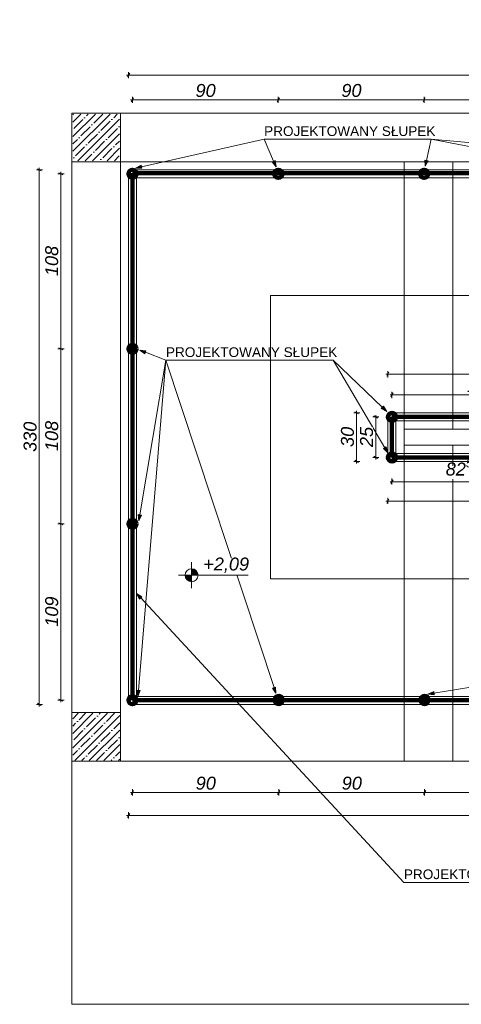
# Model space of a CAD drawing. Header units: centimetres. Extents: x 8226 to 9893, y -1051 to 949.
# Tile 10 of 18: x 8230 to 8502, y -77 to 531. Entities that reach past the tile are written whole.
import ezdxf

# ---------------------------------------------------------------- set-up
doc = ezdxf.new("R2010")
doc.units = ezdxf.units.CM
doc.header["$LTSCALE"] = 0.1
doc.header["$MEASUREMENT"] = 0
doc.linetypes.add('Wipeout_Contour', pattern=[1000, 0, -1000])
for name, color, linetype in [('3_linii 2D .K_IR', 7, 'Continuous'), ('3_opisy.K_IR', 7, 'Continuous'), ('3_wypełnienia.K_IR', 7, 'Continuous'), ('5_wymiary.K_IR', 7, 'Continuous')]:
    doc.layers.add(name, color=color, linetype=linetype)
doc.styles.add('GENERATED_STYLE_1', font='txt')
doc.styles.add('GENERATED_STYLE_2', font='txt')
doc.dimstyles.new('GENERATED_STYLE__1', dxfattribs={"dimtxt": 8, "dimasz": 1.835749, "dimexe": 0.18, "dimexo": 2, "dimgap": 0.09, "dimtad": 1, "dimtih": 1, "dimtoh": 1, "dimdec": 0, "dimzin": 0, "dimdsep": 46, "dimtxsty": 'GENERATED_STYLE_1', "dimblk": 'ARROWHEAD_2', "dimblk1": 'ARROWHEAD_2', "dimblk2": 'ARROWHEAD_2', "dimcen": 0.09, "dimclrd": 7, "dimclre": 7, "dimclrt": 7, "dimadec": 1, "dimazin": 0, "dimtfac": 1, "dimtdec": 4, "dimtmove": 0, "dimatfit": 3, "dimfxl": 1, "dimtolj": 1, "dimtzin": 0, "dimarcsym": 0})
doc.dimstyles.new('GENERATED_STYLE__2', dxfattribs={"dimtxt": 8, "dimasz": 1.835749, "dimexe": 0.18, "dimexo": 2, "dimgap": 0.09, "dimtad": 1, "dimdec": 0, "dimzin": 0, "dimdsep": 46, "dimtxsty": 'GENERATED_STYLE_1', "dimblk": 'ARROWHEAD_2', "dimblk1": 'ARROWHEAD_2', "dimblk2": 'ARROWHEAD_2', "dimcen": 0.09, "dimclrd": 7, "dimclre": 7, "dimclrt": 7, "dimadec": 1, "dimazin": 0, "dimtfac": 1, "dimtdec": 4, "dimtmove": 0, "dimatfit": 3, "dimfxl": 1, "dimtolj": 1, "dimtzin": 0, "dimarcsym": 0})
pattern_1 = [(45, (0, 0), (-4.490128, 4.490128), []), (45, (4.49, 2e-15), (-4.490128, 4.490128), [7.9375, -1.5875, 0, -1.5875])]

# ---------------------------------------------------------------- blocks, each defined once
blk = doc.blocks.new('Linia_25_2', base_point=(8483.63, 456.99))
at = {"layer": '3_linii 2D .K_IR', "linetype": 'Continuous', "lineweight": 0, "true_color": 0x000000}
blk.add_hatch(color=18, dxfattribs=at).paths.add_polyline_path([(8573.98, 439.48), (8570.51, 441.17), (8570.13, 439.2)])
at = {"layer": '3_linii 2D .K_IR', "color": 7, "linetype": 'Continuous', "lineweight": 0}
for p, q in [((8483.63, 456.99), (8570.32, 440.19)), ((8570.13, 439.2), (8570.51, 441.17)), ((8573.98, 439.48), (8570.13, 439.2)), ((8573.98, 439.48), (8570.51, 441.17))]:
    blk.add_line(p, q, dxfattribs=at)
blk = doc.blocks.new('Linia_26_2', base_point=(8483.63, 456.99))
at = {"layer": '3_linii 2D .K_IR', "linetype": 'Continuous', "lineweight": 0, "true_color": 0x000000}
blk.add_hatch(color=18, dxfattribs=at).paths.add_polyline_path([(8479.76, 440.35), (8481.58, 443.76), (8479.63, 444.21)])
at = {"layer": '3_linii 2D .K_IR', "color": 7, "linetype": 'Continuous', "lineweight": 0}
for p, q in [((8483.63, 456.99), (8480.61, 443.98)), ((8479.76, 440.35), (8479.63, 444.21)), ((8479.63, 444.21), (8481.58, 443.76)), ((8479.76, 440.35), (8481.58, 443.76))]:
    blk.add_line(p, q, dxfattribs=at)
blk = doc.blocks.new('Linia_27_2', base_point=(8380.44, 456.99))
at = {"layer": '3_linii 2D .K_IR', "linetype": 'Continuous', "lineweight": 0, "true_color": 0x000000}
blk.add_hatch(color=18, dxfattribs=at).paths.add_polyline_path([(8387.79, 440.05), (8387.22, 443.87), (8385.39, 443.07)])
at = {"layer": '3_linii 2D .K_IR', "color": 7, "linetype": 'Continuous', "lineweight": 0}
for p, q in [((8380.44, 456.99), (8386.3, 443.47)), ((8385.39, 443.07), (8387.22, 443.87)), ((8387.79, 440.05), (8387.22, 443.87)), ((8387.79, 440.05), (8385.39, 443.07))]:
    blk.add_line(p, q, dxfattribs=at)
blk = doc.blocks.new('Linia_28_2', base_point=(8380.44, 456.99))
at = {"layer": '3_linii 2D .K_IR', "linetype": 'Continuous', "lineweight": 0, "true_color": 0x000000}
blk.add_hatch(color=18, dxfattribs=at).paths.add_polyline_path([(8301.17, 439.26), (8305.03, 439.1), (8304.6, 441.05)])
at = {"layer": '3_linii 2D .K_IR', "color": 7, "linetype": 'Continuous', "lineweight": 0}
for p, q in [((8380.44, 456.99), (8304.81, 440.08)), ((8301.17, 439.26), (8304.6, 441.05)), ((8301.17, 439.26), (8305.03, 439.1)), ((8304.6, 441.05), (8305.03, 439.1))]:
    blk.add_line(p, q, dxfattribs=at)
blk = doc.blocks.new('Linia_29_2', base_point=(8483.63, 456.99))
at = {"layer": '3_linii 2D .K_IR', "linetype": 'Continuous', "lineweight": 0, "true_color": 0x000000}
blk.add_hatch(color=18, dxfattribs=at).paths.add_polyline_path([(8683.95, 439.22), (8680.32, 440.55), (8680.14, 438.56)])
at = {"layer": '3_linii 2D .K_IR', "color": 7, "linetype": 'Continuous', "lineweight": 0}
for p, q in [((8483.63, 456.99), (8680.23, 439.55)), ((8680.14, 438.56), (8680.32, 440.55)), ((8683.95, 439.22), (8680.14, 438.56)), ((8683.95, 439.22), (8680.32, 440.55))]:
    blk.add_line(p, q, dxfattribs=at)
blk = doc.blocks.new('Linia_37_2', base_point=(8761.24, 159.99))
at = {"layer": '3_linii 2D .K_IR', "linetype": 'Continuous', "lineweight": 0, "true_color": 0x000000}
blk.add_hatch(color=18, dxfattribs=at).paths.add_polyline_path([(8481.57, 114.55), (8485.41, 114.16), (8485.09, 116.14)])
at = {"layer": '3_linii 2D .K_IR', "color": 7, "linetype": 'Continuous', "lineweight": 0}
for p, q in [((8761.24, 159.99), (8485.25, 115.15)), ((8481.57, 114.55), (8485.09, 116.14)), ((8485.09, 116.14), (8485.41, 114.16)), ((8481.57, 114.55), (8485.41, 114.16))]:
    blk.add_line(p, q, dxfattribs=at)
blk = doc.blocks.new('Linia_38_2', base_point=(8423.05, 320.58))
at = {"layer": '3_linii 2D .K_IR', "linetype": 'Continuous', "lineweight": 0, "true_color": 0x000000}
blk.add_hatch(color=18, dxfattribs=at).paths.add_polyline_path([(8456.12, 288.93), (8454.11, 292.23), (8452.73, 290.79)])
at = {"layer": '3_linii 2D .K_IR', "color": 7, "linetype": 'Continuous', "lineweight": 0}
for p, q in [((8423.05, 320.58), (8453.42, 291.51)), ((8452.73, 290.79), (8454.11, 292.23)), ((8456.12, 288.93), (8454.11, 292.23)), ((8456.12, 288.93), (8452.73, 290.79))]:
    blk.add_line(p, q, dxfattribs=at)
blk = doc.blocks.new('Linia_39_2', base_point=(8423.05, 320.58))
at = {"layer": '3_linii 2D .K_IR', "linetype": 'Continuous', "lineweight": 0, "true_color": 0x000000}
blk.add_hatch(color=18, dxfattribs=at).paths.add_polyline_path([(8456.8, 263.44), (8455.77, 267.16), (8454.05, 266.14)])
at = {"layer": '3_linii 2D .K_IR', "color": 7, "linetype": 'Continuous', "lineweight": 0}
for p, q in [((8423.05, 320.58), (8454.91, 266.65)), ((8454.05, 266.14), (8455.77, 267.16)), ((8456.8, 263.44), (8454.05, 266.14)), ((8456.8, 263.44), (8455.77, 267.16))]:
    blk.add_line(p, q, dxfattribs=at)
blk = doc.blocks.new('Linia_40_2', base_point=(8319.87, 320.58))
at = {"layer": '3_linii 2D .K_IR', "linetype": 'Continuous', "lineweight": 0, "true_color": 0x000000}
blk.add_hatch(color=18, dxfattribs=at).paths.add_polyline_path([(8303.71, 326.92), (8306.82, 324.62), (8307.55, 326.49)])
at = {"layer": '3_linii 2D .K_IR', "color": 7, "linetype": 'Continuous', "lineweight": 0}
for p, q in [((8303.71, 326.92), (8307.55, 326.49)), ((8303.71, 326.92), (8306.82, 324.62)), ((8307.55, 326.49), (8306.82, 324.62)), ((8319.87, 320.58), (8307.18, 325.55))]:
    blk.add_line(p, q, dxfattribs=at)
blk = doc.blocks.new('Linia_41_2', base_point=(8319.87, 320.58))
at = {"layer": '3_linii 2D .K_IR', "linetype": 'Continuous', "lineweight": 0, "true_color": 0x000000}
blk.add_hatch(color=18, dxfattribs=at).paths.add_polyline_path([(8303.09, 221.51), (8304.7, 225.02), (8302.72, 225.35)])
at = {"layer": '3_linii 2D .K_IR', "color": 7, "linetype": 'Continuous', "lineweight": 0}
for p, q in [((8319.87, 320.58), (8303.71, 225.19)), ((8303.09, 221.51), (8302.72, 225.35)), ((8302.72, 225.35), (8304.7, 225.02)), ((8303.09, 221.51), (8304.7, 225.02))]:
    blk.add_line(p, q, dxfattribs=at)
blk = doc.blocks.new('Linia_42_2', base_point=(8319.87, 320.58))
at = {"layer": '3_linii 2D .K_IR', "linetype": 'Continuous', "lineweight": 0, "true_color": 0x000000}
blk.add_hatch(color=18, dxfattribs=at).paths.add_polyline_path([(8302.57, 113.17), (8303.88, 116.81), (8301.88, 116.97)])
at = {"layer": '3_linii 2D .K_IR', "color": 7, "linetype": 'Continuous', "lineweight": 0}
for p, q in [((8319.87, 320.58), (8302.88, 116.89)), ((8302.57, 113.17), (8301.88, 116.97)), ((8301.88, 116.97), (8303.88, 116.81)), ((8302.57, 113.17), (8303.88, 116.81))]:
    blk.add_line(p, q, dxfattribs=at)
blk = doc.blocks.new('Linia_43_2', base_point=(8319.87, 320.58))
at = {"layer": '3_linii 2D .K_IR', "linetype": 'Continuous', "lineweight": 0, "true_color": 0x000000}
blk.add_hatch(color=18, dxfattribs=at).paths.add_polyline_path([(8387.75, 115.07), (8387.53, 118.93), (8385.63, 118.3)])
at = {"layer": '3_linii 2D .K_IR', "color": 7, "linetype": 'Continuous', "lineweight": 0}
for p, q in [((8319.87, 320.58), (8386.58, 118.62)), ((8385.63, 118.3), (8387.53, 118.93)), ((8387.75, 115.07), (8385.63, 118.3)), ((8387.75, 115.07), (8387.53, 118.93))]:
    blk.add_line(p, q, dxfattribs=at)
blk = doc.blocks.new('Linia_55_2', base_point=(8466.71, -1.69))
at = {"layer": '3_linii 2D .K_IR', "linetype": 'Continuous', "lineweight": 0, "true_color": 0x000000}
blk.add_hatch(color=18, dxfattribs=at).paths.add_polyline_path([(8301.8, 176.68), (8303.6, 173.26), (8305.07, 174.62)])
at = {"layer": '3_linii 2D .K_IR', "color": 7, "linetype": 'Continuous', "lineweight": 0}
for p, q in [((8301.8, 176.68), (8305.07, 174.62)), ((8301.8, 176.68), (8303.6, 173.26)), ((8305.07, 174.62), (8303.6, 173.26)), ((8466.71, -1.69), (8304.34, 173.94))]:
    blk.add_line(p, q, dxfattribs=at)
blk = doc.blocks.new('*D129')
at = {"layer": '5_wymiary.K_IR', "color": 7, "linetype": 'Continuous', "lineweight": 0}
for p, q in [((8298.03, 481.43), (8299.21, 481.43)), ((8299.91, 482.64), (8298.51, 480.22)), ((8299.21, 479.43), (8299.21, 483.24)), ((8299.21, 481.43), (8389.21, 481.43)), ((8389.91, 482.64), (8388.51, 480.22)), ((8389.21, 479.43), (8389.21, 483.24))]:
    blk.add_line(p, q, dxfattribs=at)
at = {"color": 254, "linetype": 'Wipeout_Contour', "lineweight": 0, "ltscale": 33433.647134}
blk.add_wipeout([(8338.14, 483.03), (8350.28, 483.03), (8350.28, 491.03), (8338.14, 491.03)], dxfattribs=at).dxf.layer = '5_wymiary.K_IR'
at = {"layer": '5_wymiary.K_IR', "color": 7, "lineweight": 0, "insert": (8338.14, 483.03), "char_height": 8, "attachment_point": 7, "style": 'GENERATED_STYLE_1'}
blk.add_mtext('\\A1;{\\pql;\\fArial|b0|i1|c238|p38;90}', dxfattribs=at)
blk = doc.blocks.new('ARROWHEAD_2')
at = {"color": 0, "linetype": 'Continuous', "lineweight": 0}
for p, q in [((0, 0), (-1, 0)), ((-0.38, -0.66), (0.38, 0.66))]:
    blk.add_line(p, q, dxfattribs=at)
blk = doc.blocks.new('*D130')
at = {"layer": '5_wymiary.K_IR', "color": 7, "linetype": 'Continuous', "lineweight": 0}
for p, q in [((8389.91, 482.64), (8388.51, 480.22)), ((8389.21, 479.43), (8389.21, 483.24)), ((8389.21, 481.43), (8479.21, 481.43)), ((8479.91, 482.64), (8478.51, 480.22)), ((8479.21, 479.43), (8479.21, 483.24))]:
    blk.add_line(p, q, dxfattribs=at)
at = {"color": 254, "linetype": 'Wipeout_Contour', "lineweight": 0, "ltscale": 33793.04195}
blk.add_wipeout([(8428.14, 483.03), (8440.28, 483.03), (8440.28, 491.03), (8428.14, 491.03)], dxfattribs=at).dxf.layer = '5_wymiary.K_IR'
at = {"layer": '5_wymiary.K_IR', "color": 7, "lineweight": 0, "insert": (8428.14, 483.03), "char_height": 8, "attachment_point": 7, "style": 'GENERATED_STYLE_1'}
blk.add_mtext('\\A1;{\\pql;\\fArial|b0|i1|c238|p38;90}', dxfattribs=at)
blk = doc.blocks.new('*D131')
at = {"layer": '5_wymiary.K_IR', "color": 7, "linetype": 'Continuous', "lineweight": 0}
for p, q in [((8479.91, 482.64), (8478.51, 480.22)), ((8479.21, 479.43), (8479.21, 483.24)), ((8479.21, 481.43), (8576.58, 481.43)), ((8577.28, 482.64), (8575.89, 480.22)), ((8576.58, 479.43), (8576.58, 483.24))]:
    blk.add_line(p, q, dxfattribs=at)
at = {"color": 254, "linetype": 'Wipeout_Contour', "lineweight": 0, "ltscale": 34167.173369}
blk.add_wipeout([(8519.82, 483.03), (8535.97, 483.03), (8535.97, 491.03), (8519.82, 491.03)], dxfattribs=at).dxf.layer = '5_wymiary.K_IR'
at = {"layer": '5_wymiary.K_IR', "color": 7, "lineweight": 0, "insert": (8519.82, 482.9), "char_height": 8, "attachment_point": 7, "style": 'GENERATED_STYLE_1'}
blk.add_mtext('\\A1;{\\pql;\\fArial|b0|i1|c238|p38;97\\fArial|b0|i1|c238|p38;\\A1{\\H.66x;\\S5^  ;}}', dxfattribs=at)
blk = doc.blocks.new('*D135')
at = {"layer": '5_wymiary.K_IR', "color": 7, "linetype": 'Continuous', "lineweight": 0}
for p, q in [((8296.8, 494.68), (8296.8, 498.49)), ((8909.3, 494.68), (8909.3, 498.49)), ((8295.62, 496.68), (8296.8, 496.68)), ((8297.5, 497.89), (8296.11, 495.47)), ((8296.8, 496.68), (8909.3, 496.68)), ((8908.61, 495.47), (8910, 497.89)), ((8909.3, 496.68), (8910.49, 496.68))]:
    blk.add_line(p, q, dxfattribs=at)
at = {"color": 254, "linetype": 'Wipeout_Contour', "lineweight": 0, "ltscale": 34470.82147}
blk.add_wipeout([(8591.94, 498.28), (8614.16, 498.28), (8614.16, 506.28), (8591.94, 506.28)], dxfattribs=at).dxf.layer = '5_wymiary.K_IR'
at = {"layer": '5_wymiary.K_IR', "color": 7, "lineweight": 0, "insert": (8591.94, 498.15), "char_height": 8, "attachment_point": 7, "style": 'GENERATED_STYLE_1'}
blk.add_mtext('\\A1;{\\pql;\\fArial|b0|i1|c238|p38;612\\fArial|b0|i1|c238|p38;\\A1{\\H.66x;\\S5^  ;}}', dxfattribs=at)
blk = doc.blocks.new('*D136')
at = {"layer": '5_wymiary.K_IR', "color": 7, "linetype": 'Continuous', "lineweight": 0}
for p, q in [((8257.08, 219.67), (8253.26, 219.67)), ((8253.87, 220.37), (8256.28, 218.97)), ((8255.08, 110.81), (8255.08, 219.67)), ((8257.08, 110.81), (8253.26, 110.81)), ((8253.87, 111.51), (8256.28, 110.12)), ((8255.08, 109.63), (8255.08, 110.81))]:
    blk.add_line(p, q, dxfattribs=at)
at = {"color": 254, "linetype": 'Wipeout_Contour', "lineweight": 0, "ltscale": 33004.54071}
blk.add_wipeout([(8253.48, 156.14), (8253.48, 174.35), (8245.48, 174.35), (8245.48, 156.14)], dxfattribs=at).dxf.layer = '5_wymiary.K_IR'
at = {"layer": '5_wymiary.K_IR', "color": 7, "lineweight": 0, "insert": (8253.48, 156.14), "char_height": 8, "attachment_point": 7, "rotation": 90, "style": 'GENERATED_STYLE_1'}
blk.add_mtext('\\A1;{\\pql;\\fArial|b0|i1|c238|p38;109}', dxfattribs=at)
blk = doc.blocks.new('*D137')
at = {"layer": '5_wymiary.K_IR', "color": 7, "linetype": 'Continuous', "lineweight": 0}
for p, q in [((8253.87, 328.37), (8256.28, 326.97)), ((8257.08, 327.67), (8253.26, 327.67)), ((8255.08, 219.67), (8255.08, 327.67)), ((8257.08, 219.67), (8253.26, 219.67)), ((8253.87, 220.37), (8256.28, 218.97))]:
    blk.add_line(p, q, dxfattribs=at)
at = {"color": 254, "linetype": 'Wipeout_Contour', "lineweight": 0, "ltscale": 33016.074111}
blk.add_wipeout([(8253.48, 264.56), (8253.48, 282.78), (8245.48, 282.78), (8245.48, 264.56)], dxfattribs=at).dxf.layer = '5_wymiary.K_IR'
at = {"layer": '5_wymiary.K_IR', "color": 7, "lineweight": 0, "insert": (8253.48, 264.56), "char_height": 8, "attachment_point": 7, "rotation": 90, "style": 'GENERATED_STYLE_1'}
blk.add_mtext('\\A1;{\\pql;\\fArial|b0|i1|c238|p38;108}', dxfattribs=at)
blk = doc.blocks.new('*D138')
at = {"layer": '5_wymiary.K_IR', "color": 7, "linetype": 'Continuous', "lineweight": 0}
for p, q in [((8257.08, 435.67), (8253.26, 435.67)), ((8256.28, 434.97), (8253.87, 436.37)), ((8255.08, 435.67), (8255.08, 436.85)), ((8255.08, 327.67), (8255.08, 435.67)), ((8253.87, 328.37), (8256.28, 326.97)), ((8257.08, 327.67), (8253.26, 327.67))]:
    blk.add_line(p, q, dxfattribs=at)
at = {"color": 254, "linetype": 'Wipeout_Contour', "lineweight": 0, "ltscale": 33033.219259}
blk.add_wipeout([(8253.48, 372.56), (8253.48, 390.78), (8245.48, 390.78), (8245.48, 372.56)], dxfattribs=at).dxf.layer = '5_wymiary.K_IR'
at = {"layer": '5_wymiary.K_IR', "color": 7, "lineweight": 0, "insert": (8253.48, 372.56), "char_height": 8, "attachment_point": 7, "rotation": 90, "style": 'GENERATED_STYLE_1'}
blk.add_mtext('\\A1;{\\pql;\\fArial|b0|i1|c238|p38;108}', dxfattribs=at)
blk = doc.blocks.new('*D139')
at = {"layer": '5_wymiary.K_IR', "color": 7, "linetype": 'Continuous', "lineweight": 0}
for p, q in [((8299.91, 55.1), (8298.51, 52.68)), ((8299.21, 52.08), (8299.21, 55.89)), ((8390.14, 55.1), (8388.74, 52.68)), ((8389.44, 52.08), (8389.44, 55.89)), ((8298.03, 53.89), (8299.21, 53.89)), ((8299.21, 53.89), (8389.44, 53.89))]:
    blk.add_line(p, q, dxfattribs=at)
at = {"color": 254, "linetype": 'Wipeout_Contour', "lineweight": 0, "ltscale": 33378.147748}
blk.add_wipeout([(8338.25, 55.49), (8350.39, 55.49), (8350.39, 63.49), (8338.25, 63.49)], dxfattribs=at).dxf.layer = '5_wymiary.K_IR'
at = {"layer": '5_wymiary.K_IR', "color": 7, "lineweight": 0, "insert": (8338.25, 55.49), "char_height": 8, "attachment_point": 7, "style": 'GENERATED_STYLE_1'}
blk.add_mtext('\\A1;{\\pql;\\fArial|b0|i1|c238|p38;90}', dxfattribs=at)
blk = doc.blocks.new('*D140')
at = {"layer": '5_wymiary.K_IR', "color": 7, "linetype": 'Continuous', "lineweight": 0}
for p, q in [((8390.14, 55.1), (8388.74, 52.68)), ((8389.44, 52.08), (8389.44, 55.89)), ((8480.14, 55.1), (8478.74, 52.68)), ((8479.44, 52.08), (8479.44, 55.89)), ((8389.44, 53.89), (8479.44, 53.89))]:
    blk.add_line(p, q, dxfattribs=at)
at = {"color": 254, "linetype": 'Wipeout_Contour', "lineweight": 0, "ltscale": 33738.596129}
blk.add_wipeout([(8428.37, 55.49), (8440.51, 55.49), (8440.51, 63.49), (8428.37, 63.49)], dxfattribs=at).dxf.layer = '5_wymiary.K_IR'
at = {"layer": '5_wymiary.K_IR', "color": 7, "lineweight": 0, "insert": (8428.37, 55.49), "char_height": 8, "attachment_point": 7, "style": 'GENERATED_STYLE_1'}
blk.add_mtext('\\A1;{\\pql;\\fArial|b0|i1|c238|p38;90}', dxfattribs=at)
blk = doc.blocks.new('*D141')
at = {"layer": '5_wymiary.K_IR', "color": 7, "linetype": 'Continuous', "lineweight": 0}
for p, q in [((8480.14, 55.1), (8478.74, 52.68)), ((8479.44, 52.08), (8479.44, 55.89)), ((8570.14, 55.1), (8568.74, 52.68)), ((8569.44, 52.08), (8569.44, 55.89)), ((8479.44, 53.89), (8569.44, 53.89))]:
    blk.add_line(p, q, dxfattribs=at)
at = {"color": 254, "linetype": 'Wipeout_Contour', "lineweight": 0, "ltscale": 34098.58723}
blk.add_wipeout([(8518.37, 55.49), (8530.51, 55.49), (8530.51, 63.49), (8518.37, 63.49)], dxfattribs=at).dxf.layer = '5_wymiary.K_IR'
at = {"layer": '5_wymiary.K_IR', "color": 7, "lineweight": 0, "insert": (8518.37, 55.49), "char_height": 8, "attachment_point": 7, "style": 'GENERATED_STYLE_1'}
blk.add_mtext('\\A1;{\\pql;\\fArial|b0|i1|c238|p38;90}', dxfattribs=at)
blk = doc.blocks.new('*D145')
at = {"layer": '5_wymiary.K_IR', "color": 7, "linetype": 'Continuous', "lineweight": 0}
for p, q in [((8295.62, 39.61), (8296.8, 39.61)), ((8297.5, 40.82), (8296.11, 38.41)), ((8296.8, 37.8), (8296.8, 41.61)), ((8296.8, 39.61), (8746.8, 39.61)), ((8746.11, 38.41), (8747.5, 40.82)), ((8746.8, 37.8), (8746.8, 41.61)), ((8746.8, 39.61), (8747.99, 39.61))]:
    blk.add_line(p, q, dxfattribs=at)
at = {"color": 254, "linetype": 'Wipeout_Contour', "lineweight": 0, "ltscale": 34087.702093}
blk.add_wipeout([(8512.7, 41.21), (8530.91, 41.21), (8530.91, 49.21), (8512.7, 49.21)], dxfattribs=at).dxf.layer = '5_wymiary.K_IR'
at = {"layer": '5_wymiary.K_IR', "color": 7, "lineweight": 0, "insert": (8512.7, 41.21), "char_height": 8, "attachment_point": 7, "style": 'GENERATED_STYLE_1'}
blk.add_mtext('\\A1;{\\pql;\\fArial|b0|i1|c238|p38;450}', dxfattribs=at)
blk = doc.blocks.new('*D157')
at = {"layer": '5_wymiary.K_IR', "color": 7, "linetype": 'Continuous', "lineweight": 0}
for p, q in [((8243.74, 438.17), (8239.93, 438.17)), ((8242.95, 437.47), (8240.53, 438.87)), ((8241.74, 438.17), (8241.74, 439.35)), ((8241.74, 108.17), (8241.74, 438.17)), ((8243.74, 108.17), (8239.93, 108.17)), ((8240.53, 108.87), (8242.95, 107.47)), ((8241.74, 106.99), (8241.74, 108.17))]:
    blk.add_line(p, q, dxfattribs=at)
at = {"color": 254, "linetype": 'Wipeout_Contour', "lineweight": 0, "ltscale": 32962.690726}
blk.add_wipeout([(8240.14, 264.06), (8240.14, 282.28), (8232.14, 282.28), (8232.14, 264.06)], dxfattribs=at).dxf.layer = '5_wymiary.K_IR'
at = {"layer": '5_wymiary.K_IR', "color": 7, "lineweight": 0, "insert": (8240.14, 264.06), "char_height": 8, "attachment_point": 7, "rotation": 90, "style": 'GENERATED_STYLE_1'}
blk.add_mtext('\\A1;{\\pql;\\fArial|b0|i1|c238|p38;330}', dxfattribs=at)
blk = doc.blocks.new('*D158')
at = {"layer": '5_wymiary.K_IR', "color": 7, "linetype": 'Continuous', "lineweight": 0}
for p, q in [((8458.15, 299.32), (8459.33, 299.32)), ((8460.03, 300.53), (8458.63, 298.11)), ((8459.33, 297.32), (8459.33, 301.13)), ((8459.33, 299.32), (8569.33, 299.32)), ((8570.03, 300.53), (8568.63, 298.11)), ((8569.33, 297.32), (8569.33, 301.13))]:
    blk.add_line(p, q, dxfattribs=at)
at = {"color": 254, "linetype": 'Wipeout_Contour', "lineweight": 0, "ltscale": 34079.155203}
blk.add_wipeout([(8505.63, 300.92), (8523.03, 300.92), (8523.03, 308.92), (8505.63, 308.92)], dxfattribs=at).dxf.layer = '5_wymiary.K_IR'
at = {"layer": '5_wymiary.K_IR', "color": 7, "lineweight": 0, "insert": (8505.63, 300.92), "char_height": 8, "attachment_point": 7, "style": 'GENERATED_STYLE_1'}
blk.add_mtext('\\A1;{\\pql;\\fArial|b0|i1|c238|p38;110}', dxfattribs=at)
blk = doc.blocks.new('*D161')
at = {"layer": '5_wymiary.K_IR', "color": 7, "linetype": 'Continuous', "lineweight": 0}
for p, q in [((8458.15, 245.66), (8459.33, 245.66)), ((8460.03, 246.87), (8458.63, 244.46)), ((8459.33, 243.85), (8459.33, 247.66)), ((8459.33, 245.66), (8541.84, 245.66)), ((8542.54, 246.87), (8541.14, 244.46)), ((8541.84, 243.85), (8541.84, 247.66))]:
    blk.add_line(p, q, dxfattribs=at)
at = {"color": 254, "linetype": 'Wipeout_Contour', "lineweight": 0, "ltscale": 34017.189508}
blk.add_wipeout([(8492.51, 247.26), (8508.66, 247.26), (8508.66, 255.26), (8492.51, 255.26)], dxfattribs=at).dxf.layer = '5_wymiary.K_IR'
at = {"layer": '5_wymiary.K_IR', "color": 7, "lineweight": 0, "insert": (8492.51, 247.13), "char_height": 8, "attachment_point": 7, "style": 'GENERATED_STYLE_1'}
blk.add_mtext('\\A1;{\\pql;\\fArial|b0|i1|c238|p38;82\\fArial|b0|i1|c238|p38;\\A1{\\H.66x;\\S5^  ;}}', dxfattribs=at)
blk = doc.blocks.new('*D165')
at = {"layer": '5_wymiary.K_IR', "color": 7, "linetype": 'Continuous', "lineweight": 0}
for p, q in [((8451.32, 285.65), (8447.51, 285.65)), ((8450.53, 284.95), (8448.11, 286.35)), ((8449.32, 285.65), (8449.32, 286.83)), ((8449.32, 260.64), (8449.32, 285.65)), ((8448.11, 261.34), (8450.53, 259.94)), ((8451.32, 260.64), (8447.51, 260.64)), ((8449.32, 259.46), (8449.32, 260.64))]:
    blk.add_line(p, q, dxfattribs=at)
at = {"color": 254, "linetype": 'Wipeout_Contour', "lineweight": 0, "ltscale": 33792.565066}
blk.add_wipeout([(8447.72, 267.07), (8447.72, 279.22), (8439.72, 279.22), (8439.72, 267.07)], dxfattribs=at).dxf.layer = '5_wymiary.K_IR'
at = {"layer": '5_wymiary.K_IR', "color": 7, "lineweight": 0, "insert": (8447.72, 267.07), "char_height": 8, "attachment_point": 7, "rotation": 90, "style": 'GENERATED_STYLE_1'}
blk.add_mtext('\\A1;{\\pql;\\fArial|b0|i1|c238|p38;25}', dxfattribs=at)
blk = doc.blocks.new('*D166')
at = {"layer": '5_wymiary.K_IR', "color": 7, "linetype": 'Continuous', "lineweight": 0}
for p, q in [((8455.62, 312.01), (8456.8, 312.01)), ((8457.5, 313.21), (8456.11, 310.8)), ((8456.8, 310.01), (8456.8, 313.82)), ((8456.8, 312.01), (8744.3, 312.01)), ((8743.61, 310.8), (8745, 313.21)), ((8744.3, 310.01), (8744.3, 313.82)), ((8744.3, 312.01), (8745.49, 312.01))]:
    blk.add_line(p, q, dxfattribs=at)
at = {"color": 254, "linetype": 'Wipeout_Contour', "lineweight": 0, "ltscale": 34425.671599}
blk.add_wipeout([(8589.44, 313.61), (8611.66, 313.61), (8611.66, 321.61), (8589.44, 321.61)], dxfattribs=at).dxf.layer = '5_wymiary.K_IR'
at = {"layer": '5_wymiary.K_IR', "color": 7, "lineweight": 0, "insert": (8589.44, 313.47), "char_height": 8, "attachment_point": 7, "style": 'GENERATED_STYLE_1'}
blk.add_mtext('\\A1;{\\pql;\\fArial|b0|i1|c238|p38;287\\fArial|b0|i1|c238|p38;\\A1{\\H.66x;\\S5^  ;}}', dxfattribs=at)
blk = doc.blocks.new('*D168')
at = {"layer": '5_wymiary.K_IR', "color": 7, "linetype": 'Continuous', "lineweight": 0}
for p, q in [((8455.62, 233.72), (8456.8, 233.72)), ((8457.5, 234.93), (8456.11, 232.51)), ((8456.8, 231.91), (8456.8, 235.72)), ((8456.8, 233.72), (8744.3, 233.72)), ((8743.61, 232.51), (8745, 234.93)), ((8744.3, 231.91), (8744.3, 235.72)), ((8744.3, 233.72), (8745.49, 233.72))]:
    blk.add_line(p, q, dxfattribs=at)
at = {"color": 254, "linetype": 'Wipeout_Contour', "lineweight": 0, "ltscale": 34415.538403}
blk.add_wipeout([(8589.44, 235.32), (8611.66, 235.32), (8611.66, 243.32), (8589.44, 243.32)], dxfattribs=at).dxf.layer = '5_wymiary.K_IR'
at = {"layer": '5_wymiary.K_IR', "color": 7, "lineweight": 0, "insert": (8589.44, 235.18), "char_height": 8, "attachment_point": 7, "style": 'GENERATED_STYLE_1'}
blk.add_mtext('\\A1;{\\pql;\\fArial|b0|i1|c238|p38;287\\fArial|b0|i1|c238|p38;\\A1{\\H.66x;\\S5^  ;}}', dxfattribs=at)
blk = doc.blocks.new('*D169')
at = {"layer": '5_wymiary.K_IR', "color": 7, "linetype": 'Continuous', "lineweight": 0}
for p, q in [((8439.56, 288.17), (8435.74, 288.17)), ((8438.76, 287.48), (8436.35, 288.87)), ((8437.56, 288.17), (8437.56, 289.36)), ((8437.56, 258.17), (8437.56, 288.17)), ((8439.56, 258.17), (8435.74, 258.17)), ((8436.35, 258.87), (8438.76, 257.47)), ((8437.56, 256.99), (8437.56, 258.17))]:
    blk.add_line(p, q, dxfattribs=at)
at = {"color": 254, "linetype": 'Wipeout_Contour', "lineweight": 0, "ltscale": 33745.525691}
blk.add_wipeout([(8435.96, 267.1), (8435.96, 279.24), (8427.96, 279.24), (8427.96, 267.1)], dxfattribs=at).dxf.layer = '5_wymiary.K_IR'
at = {"layer": '5_wymiary.K_IR', "color": 7, "lineweight": 0, "insert": (8435.96, 267.1), "char_height": 8, "attachment_point": 7, "rotation": 90, "style": 'GENERATED_STYLE_1'}
blk.add_mtext('\\A1;{\\pql;\\fArial|b0|i1|c238|p38;30}', dxfattribs=at)
blk = doc.blocks.new('Koty wysokościowe_4_2', base_point=(8335.71, 187.93))
at = {"layer": '5_wymiary.K_IR', "linetype": 'Continuous', "lineweight": 0}
for points in [[(8335.71, 187.93), (8339.71, 187.93), (8339.41, 189.46), (8338.54, 190.76), (8337.25, 191.62), (8335.71, 191.93)], [(8335.71, 187.93), (8331.71, 187.93), (8332.02, 186.4), (8332.89, 185.1), (8334.18, 184.23), (8335.71, 183.93)]]:
    blk.add_hatch(color=1, dxfattribs=at).paths.add_polyline_path(points)
at = {"layer": '5_wymiary.K_IR', "color": 1, "linetype": 'Continuous', "lineweight": 0}
for p, q in [((8335.71, 179.93), (8335.71, 195.93)), ((8327.71, 187.93), (8370.61, 187.93))]:
    blk.add_line(p, q, dxfattribs=at)
blk.add_circle((8335.71, 187.93), 4, dxfattribs=at)
at = {"color": 254, "linetype": 'Wipeout_Contour', "lineweight": 0, "ltscale": 33435.942712}
blk.add_wipeout([(8341.89, 188.37), (8371.61, 188.37), (8371.61, 198.37), (8341.89, 198.37)], dxfattribs=at).dxf.layer = '5_wymiary.K_IR'
at = {"layer": '5_wymiary.K_IR', "color": 1, "lineweight": 0, "insert": (8342.89, 189.37), "char_height": 8, "attachment_point": 7, "style": 'GENERATED_STYLE_1'}
blk.add_mtext('\\A1;{\\pql;\\fArial|b0|i1|c238|p38;+2,09}', dxfattribs=at)

msp = doc.modelspace()

# ---------------------------------------------------------------- hatches: boundary and pattern name
at = {"layer": '3_wypełnienia.K_IR', "linetype": 'Continuous', "lineweight": 0}
h = msp.add_hatch(dxfattribs=at)
h.set_pattern_fill('Generated_Pattern_50_0002', style=0, pattern_type=2)
h.set_pattern_definition(pattern_1)
h.paths.add_polyline_path([(8262.52, 472.56), (8262.52, 443.81), (8291.2, 443.81), (8291.2, 472.56)])
h = msp.add_hatch(dxfattribs=at)
h.set_pattern_fill('Generated_Pattern_50_0002', style=0, pattern_type=2)
h.set_pattern_definition(pattern_1)
h.paths.add_polyline_path([(8262.37, 102.72), (8262.37, 73.58), (8291.38, 73.58), (8291.38, 102.72)])

# ---------------------------------------------------------------- linework, layer by layer
at = {"layer": '3_linii 2D .K_IR', "color": 7, "linetype": 'Continuous', "lineweight": 0}
for p, q in [((8380.44, 456.99), (8483.63, 456.99)), ((8319.87, 320.58), (8423.05, 320.58)), ((8466.71, -1.69), (8578.79, -1.69))]:
    msp.add_line(p, q, dxfattribs=at)
at = {"layer": '3_linii 2D .K_IR', "color": 190, "linetype": 'Continuous', "lineweight": 200}
for p, q in [((8906.58, 436.05), (8299.18, 436.05)), ((8299.18, 436.05), (8299.18, 110.81)), ((8459.33, 260.64), (8459.33, 285.65)), ((8459.33, 285.65), (8741.84, 285.65)), ((8741.84, 260.64), (8459.33, 260.64)), ((8299.18, 110.81), (8743.98, 110.81))]:
    msp.add_line(p, q, dxfattribs=at)
at = {"layer": '3_linii 2D .K_IR', "color": 7, "linetype": 'Continuous', "lineweight": 0}
for points in [[(8261.8, 473.17), (8291.8, 473.17), (8291.8, 443.17), (8261.8, 443.17)], [(8291.8, 473.17), (8911.8, 473.17), (8911.8, 443.17), (8291.8, 443.17)], [(8261.8, 443.17), (8291.8, 443.17), (8291.8, 103.17), (8261.8, 103.17)], [(8746.8, 70.67), (8746.8, 113.17), (8301.8, 113.17), (8301.8, 433.17), (8909.3, 433.17), (8909.3, 438.17), (8296.8, 438.17), (8296.8, 108.17), (8741.8, 108.17), (8741.8, 70.67)], [(8744.3, 258.17), (8456.8, 258.17), (8456.8, 288.17), (8744.3, 288.17)], [(8461.8, 283.17), (8739.3, 283.17), (8739.3, 263.17), (8461.8, 263.17)], [(8261.8, 103.17), (8291.8, 103.17), (8291.8, 73.17), (8261.8, 73.17)]]:
    msp.add_lwpolyline(points, close=True, dxfattribs=at)
for points in [[(8261.8, 73.17), (8261.8, -76.9), (8941.8, -76.9), (8941.8, 73.17), (8911.8, 73.17), (8911.8, 443.17), (8291.8, 443.17), (8291.8, 73.17), (8736.8, 73.17), (8736.8, 268.17), (8466.8, 268.17), (8466.8, 278.17), (8736.8, 278.17), (8736.8, 268.17)], [(8466.8, 278.17), (8466.8, 443.17)], [(8496.8, 443.17), (8496.8, 278.17)], [(8736.8, 185.67), (8384.3, 185.67), (8384.3, 360.67), (8496.8, 360.67), (8508.35, 360.67)], [(8466.8, 73.17), (8466.8, 268.17)], [(8496.8, 268.17), (8496.8, 73.17)]]:
    msp.add_lwpolyline(points, dxfattribs=at)
at = {"layer": '3_linii 2D .K_IR', "color": 6, "linetype": 'Continuous', "lineweight": 200}
for centre in [(8299.21, 435.67), (8389.21, 435.67), (8479.21, 435.67), (8299.21, 327.67), (8459.33, 285.65), (8459.33, 260.64), (8299.21, 219.67), (8299.21, 110.81), (8389.44, 110.91), (8479.44, 110.91)]:
    msp.add_circle(centre, 2.5, dxfattribs=at)

# ---------------------------------------------------------------- block references
at = {"layer": '3_linii 2D .K_IR', "color": 7, "linetype": 'Continuous', "lineweight": 0}
for name, p in [('Linia_28_2', (8380.44, 456.99)), ('Linia_27_2', (8380.44, 456.99)), ('Linia_26_2', (8483.63, 456.99)), ('Linia_25_2', (8483.63, 456.99)), ('Linia_29_2', (8483.63, 456.99)), ('Linia_40_2', (8319.87, 320.58)), ('Linia_42_2', (8319.87, 320.58)), ('Linia_41_2', (8319.87, 320.58)), ('Linia_43_2', (8319.87, 320.58)), ('Linia_38_2', (8423.05, 320.58)), ('Linia_39_2', (8423.05, 320.58)), ('Linia_55_2', (8466.71, -1.69)), ('Linia_37_2', (8761.24, 159.99))]:
    msp.add_blockref(name, p, dxfattribs=at)

# ---------------------------------------------------------------- texts
at = {"layer": '3_opisy.K_IR', "color": 7, "linetype": 'Continuous', "lineweight": 0, "char_height": 6, "attachment_point": 7, "style": 'GENERATED_STYLE_2'}
for s, insert in [('\\A1;{\\pql;\\fArial|b0|i0|c238|p38;PROJEKTOWANY SŁUPEK}', (8319.87, 322.53)), ('\\A1;{\\pql;\\fArial|b0|i0|c238|p38;PROJEKTOWANA BARIERKA}', (8466.71, 0.27))]:
    msp.add_mtext(s, dxfattribs=dict(at, insert=insert))

# ---------------------------------------------------------------- next in the draw order: block references
at = {"layer": '5_wymiary.K_IR', "color": 1, "lineweight": 0}
msp.add_blockref('Koty wysokościowe_4_2', (8335.71, 187.93), dxfattribs=at)

# ---------------------------------------------------------------- next in the draw order: dimensions: what is measured, and where the dimension line sits
at = {"layer": '5_wymiary.K_IR', "color": 7, "linetype": 'Continuous', "lineweight": 0}
for base, p1, p2, picture, middle in [((8389.21, 481.43), (8299.21, 435.67), (8389.21, 435.67), '*D129', (8344.24, 487.03)), ((8569.33, 299.32), (8459.33, 285.65), (8569.33, 285.65), '*D158', (8514.77, 304.92)), ((8541.84, 245.66), (8459.33, 258.99), (8541.84, 258.99), '*D161', (8509.41, 251.26))]:
    dim = msp.add_linear_dim(base=base, p1=p1, p2=p2, dimstyle='GENERATED_STYLE__1', dxfattribs=at)
    dim.commit()
    dim.dimension.update_dxf_attribs({"geometry": picture, "text_midpoint": middle, "dimtype": 160})
dim = msp.add_linear_dim(base=(8255.08, 219.67), p1=(8299.21, 110.81), p2=(8299.21, 219.67), angle=90, dimstyle='GENERATED_STYLE__2', dxfattribs=at)
dim.commit()
dim.dimension.update_dxf_attribs({"geometry": '*D136', "text_midpoint": (8249.48, 165.28), "dimtype": 160, "text_rotation": 90})

# ---------------------------------------------------------------- next in the draw order: dimensions: what is measured, and where the dimension line sits
for base, p1, p2, picture, middle in [((8479.21, 481.43), (8389.21, 435.67), (8479.21, 435.67), '*D130', (8434.24, 487.03)), ((8744.30463096, 312.00553823), (8456.80463096, 291.77526135), (8744.30463096, 291.77526135), '*D166', (8609.39789016, 317.6055382)), ((8389.44, 53.89), (8299.21, 110.81), (8389.44, 110.91), '*D139', (8344.35, 59.49))]:
    dim = msp.add_linear_dim(base=base, p1=p1, p2=p2, dimstyle='GENERATED_STYLE__1', dxfattribs=at)
    dim.commit()
    dim.dimension.update_dxf_attribs({"geometry": picture, "text_midpoint": middle, "dimtype": 160})
for base, p1, p2, picture, middle in [((8255.08, 327.67), (8299.21, 219.67), (8299.21, 327.67), '*D137', (8249.48, 273.71)), ((8449.32, 285.65), (8459.33, 260.64), (8459.33, 285.65), '*D165', (8443.72, 273.17))]:
    dim = msp.add_linear_dim(base=base, p1=p1, p2=p2, angle=90, dimstyle='GENERATED_STYLE__2', dxfattribs=at)
    dim.commit()
    dim.dimension.update_dxf_attribs({"geometry": picture, "text_midpoint": middle, "dimtype": 160, "text_rotation": 90})

# ---------------------------------------------------------------- next in the draw order: dimensions: what is measured, and where the dimension line sits
for base, p1, p2, picture, middle in [((8576.58, 481.43), (8479.21, 435.67), (8576.58, 435.67), '*D131', (8536.73, 487.03)), ((8744.30463096, 233.72062029), (8456.80463096, 255.49282163), (8744.30463096, 255.49282163), '*D168', (8609.39789016, 239.32062026)), ((8479.44, 53.89), (8389.44, 110.91), (8479.44, 110.91), '*D140', (8434.47, 59.49))]:
    dim = msp.add_linear_dim(base=base, p1=p1, p2=p2, dimstyle='GENERATED_STYLE__1', dxfattribs=at)
    dim.commit()
    dim.dimension.update_dxf_attribs({"geometry": picture, "text_midpoint": middle, "dimtype": 160})
dim = msp.add_linear_dim(base=(8255.08, 435.67), p1=(8299.21, 327.67), p2=(8299.21, 435.67), angle=90, dimstyle='GENERATED_STYLE__2', dxfattribs=at)
dim.commit()
dim.dimension.update_dxf_attribs({"geometry": '*D138', "text_midpoint": (8249.48, 381.71), "dimtype": 160, "text_rotation": 90})

# ---------------------------------------------------------------- next in the draw order: dimensions: what is measured, and where the dimension line sits
for base, p1, p2, picture, middle in [((8909.3044, 496.6778), (8296.8046, 441.2563), (8909.3044, 441.445), '*D135', (8611.8978, 502.2778)), ((8569.44, 53.89), (8479.44, 110.91), (8569.44, 110.65), '*D141', (8524.47, 59.49))]:
    dim = msp.add_linear_dim(base=base, p1=p1, p2=p2, dimstyle='GENERATED_STYLE__1', dxfattribs=at)
    dim.commit()
    dim.dimension.update_dxf_attribs({"geometry": picture, "text_midpoint": middle, "dimtype": 160})
dim = msp.add_linear_dim(base=(8437.56, 288.17), p1=(8454.98, 258.17), p2=(8454.98, 288.17), angle=90, dimstyle='GENERATED_STYLE__2', dxfattribs=at)
dim.commit()
dim.dimension.update_dxf_attribs({"geometry": '*D169', "text_midpoint": (8431.96, 273.2), "dimtype": 160, "text_rotation": 90})

# ---------------------------------------------------------------- next in the draw order: texts
at = {"layer": '3_opisy.K_IR', "color": 7, "linetype": 'Continuous', "lineweight": 0, "insert": (8380.44, 458.95), "char_height": 6, "attachment_point": 7, "style": 'GENERATED_STYLE_2'}
msp.add_mtext('\\A1;{\\pql;\\fArial|b0|i0|c238|p38;PROJEKTOWANY SŁUPEK}', dxfattribs=at)

# ---------------------------------------------------------------- next in the draw order: dimensions: what is measured, and where the dimension line sits
at = {"layer": '5_wymiary.K_IR', "color": 7, "linetype": 'Continuous', "lineweight": 0}
dim = msp.add_linear_dim(base=(8746.8, 39.61), p1=(8296.8, 108.17), p2=(8746.8, 113.17), dimstyle='GENERATED_STYLE__1', dxfattribs=at)
dim.commit()
dim.dimension.update_dxf_attribs({"geometry": '*D145', "text_midpoint": (8521.85, 45.21), "dimtype": 160})

# ---------------------------------------------------------------- next in the draw order: dimensions: what is measured, and where the dimension line sits
dim = msp.add_linear_dim(base=(8241.74, 438.17), p1=(8294.48, 108.17), p2=(8294.48, 438.17), angle=90, dimstyle='GENERATED_STYLE__2', dxfattribs=at)
dim.commit()
dim.dimension.update_dxf_attribs({"geometry": '*D157', "text_midpoint": (8236.14, 273.21), "dimtype": 160, "text_rotation": 90})

doc.saveas('drawing.dxf')
